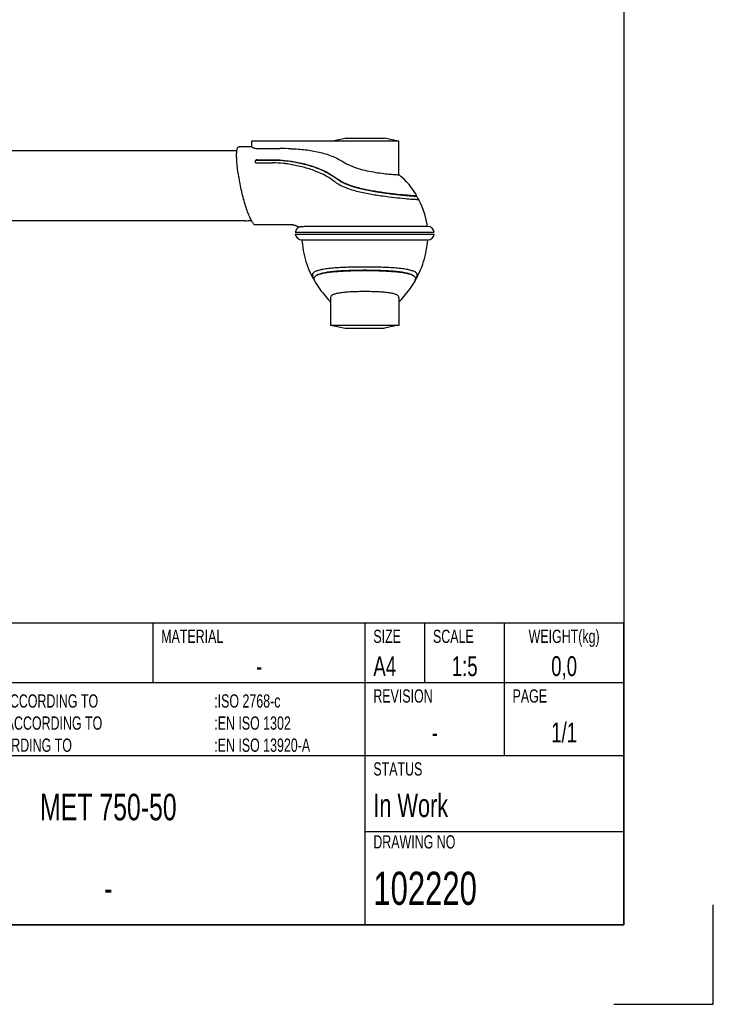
# Model space of a CAD drawing. Extents: x 0 to 210, y 0 to 297.
# Tile 2 of 3: x 105 to 210, y 0 to 148. Entities that reach past the tile are written whole.
import ezdxf

# ---------------------------------------------------------------- set-up
doc = ezdxf.new("R2010")
doc.units = 0
doc.header["$LTSCALE"] = 19.36
doc.layers.get('0').update_dxf_attribs({"linetype": 'CONTINUOUS'})
for name, color, linetype in [('102162_DXF_CONTINUOUS_LINE', 7, 'CONTINUOUS'), ('102200_DXF_CONTINUOUS_LINE', 7, 'CONTINUOUS'), ('102220_DXF_FORMAT', 7, 'CONTINUOUS')]:
    doc.layers.add(name, color=color, linetype=linetype)
doc.styles.add('TEXTSTYLE_2', font='txt', dxfattribs={"width": 0.7})

msp = doc.modelspace()

# ---------------------------------------------------------------- linework, layer by layer
at = {"layer": '102162_DXF_CONTINUOUS_LINE', "color": 7, "linetype": 'CONTINUOUS'}
for p, q in [((138.14, 128.7), (79.63, 128.7)), ((139.37, 118.18), (80.18, 118.18))]:
    msp.add_line(p, q, dxfattribs=at)
msp.add_arc((139.37, 128.04), 9.86, 270.0014, 275.5059, dxfattribs=at)
at = {"layer": '102200_DXF_CONTINUOUS_LINE', "color": 7, "linetype": 'CONTINUOUS'}
for p, q in [((140.41, 129.34), (138.47, 129.34)), ((140.41, 130.24), (162.58, 130.24)), ((140.41, 129.31), (140.41, 130.24)), ((152.58, 130.24), (154.47, 130.62)), ((154.47, 130.62), (160.39, 130.62)), ((162.28, 130.24), (160.39, 130.62)), ((162.58, 125.12), (162.58, 130.24)), ((141.57, 129.06), (144.61, 129.06)), ((141.14, 126.9), (143.57, 126.9)), ((141.2, 127.37), (143.63, 127.37)), ((141.21, 127.33), (143.64, 127.33)), ((143.57, 126.9), (143.57, 126.9)), ((145.71, 126.75), (145.7, 126.75)), ((165.23, 121.91), (165.28, 121.93)), ((165.5, 121.43), (165.23, 121.91)), ((165.53, 121.43), (165.53, 121.43)), ((165.56, 121.41), (165.57, 121.41)), ((146.6, 117.54), (140.94, 117.54)), ((146.95, 116.44), (167.91, 116.44)), ((146.95, 116.16), (167.91, 116.16)), ((166.76, 117.31), (154.18, 117.31)), ((166.91, 117.31), (166.76, 117.31)), ((166.94, 117.31), (166.91, 117.31)), ((147.91, 115.29), (147.93, 115.29)), ((147.93, 115.29), (147.93, 115.29)), ((147.93, 115.29), (157.43, 115.29)), ((157.43, 115.29), (166.93, 115.29)), ((166.94, 115.29), (166.93, 115.29)), ((149.71, 109.45), (149.81, 109.29)), ((150.04, 108.78), (150.24, 108.47)), ((165.05, 109.29), (165.15, 109.45)), ((152.28, 106.57), (152.28, 102.36)), ((162.58, 106.57), (162.58, 102.36)), ((162.58, 102.36), (152.28, 102.36)), ((152.58, 102.36), (154.47, 101.98)), ((154.47, 101.98), (160.39, 101.98)), ((162.28, 102.36), (160.39, 101.98))]:
    msp.add_line(p, q, dxfattribs=at)
for points in [[(165.28, 121.94), (165.06, 122.3), (164.76, 122.76), (164.44, 123.19), (164.1, 123.62), (163.74, 124.03), (163.35, 124.43), (162.94, 124.82), (162.58, 125.13)], [(166.91, 117.31), (166.8, 117.88), (166.65, 118.53), (166.48, 119.15), (166.29, 119.74), (166.08, 120.29), (165.85, 120.83), (165.6, 121.34), (165.57, 121.41)], [(146.6, 117.54), (146.66, 117.54), (146.74, 117.53), (146.81, 117.52), (146.87, 117.51), (146.94, 117.49), (147, 117.48), (147.05, 117.45), (147.1, 117.43), (147.15, 117.41), (147.2, 117.38), (147.25, 117.35), (147.29, 117.32), (147.33, 117.29), (147.37, 117.26), (147.41, 117.23)], [(147.41, 117.23), (147.45, 117.19), (147.46, 117.18)], [(147.92, 115.29), (147.94, 115.16), (148.01, 114.63), (148.08, 114.14), (148.16, 113.69), (148.24, 113.27), (148.33, 112.85), (148.44, 112.44), (148.55, 112.04), (148.68, 111.63), (148.84, 111.2), (149.01, 110.76), (149.2, 110.33), (149.41, 109.91), (149.63, 109.49)], [(165.23, 109.49), (165.45, 109.91), (165.65, 110.33), (165.84, 110.76), (166.02, 111.2), (166.18, 111.63), (166.31, 112.04), (166.42, 112.44), (166.53, 112.85), (166.62, 113.27), (166.7, 113.69), (166.78, 114.14), (166.85, 114.63), (166.92, 115.16), (166.93, 115.29)], [(150.24, 108.47), (150.45, 108.16), (150.66, 107.86), (150.87, 107.58), (151.08, 107.3), (151.29, 107.04), (151.5, 106.79), (151.7, 106.55), (151.9, 106.32), (152.1, 106.11), (152.28, 105.92)], [(164.41, 108.16), (164.62, 108.47), (164.82, 108.78)], [(162.58, 105.92), (162.76, 106.11), (162.96, 106.32), (163.16, 106.55), (163.36, 106.79), (163.57, 107.04), (163.78, 107.3), (163.99, 107.58), (164.2, 107.86), (164.41, 108.16)]]:
    msp.add_lwpolyline(points, dxfattribs=at)
for centre, radius, start, end in [((144.62, 69.63), 59.43, 88.4092, 90.012), ((143.18, 109.43), 17.5, 81.5763, 81.7101), ((143.61, 110.52), 16.85, 82.3376, 82.5043), ((156.62, 129.27), 6.4, 232.7228, 232.9596), ((165.22, 120.34), 1.13, 75.6059, 76.3806), ((147.95, 116.3), 1.01, 117.5851, 172.0324), ((147.95, 116.3), 1.01, 187.9676, 268), ((166.91, 116.3), 1.01, 7.9676, 88), ((166.91, 116.3), 1.01, 272, 352.0324), ((150.5, 109.27), 1.35, 119.2054, 121.5232), ((164.36, 109.27), 1.35, 58.4781, 60.7893), ((151.92, 110.75), 2.62, 208.7343, 210.4569), ((151.98, 110.78), 2.63, 208.5616, 210.4357), ((152.36, 111.01), 3.12, 210.4303, 211.1612), ((152.64, 110.42), 3.07, 209.7283, 210.1721), ((153.27, 110.79), 3.8, 210.2361, 211.9), ((161.76, 110.69), 3.61, 328.0563, 329.8105), ((162.23, 110.41), 3.05, 329.8299, 330.3467), ((162.88, 110.78), 2.63, 329.5643, 331.4379), ((162.53, 110.99), 3.09, 328.9544, 329.5755), ((162.94, 110.75), 2.62, 329.5471, 331.266)]:
    msp.add_arc(centre, radius, start, end, dxfattribs=at)
for points, knots in [([(140.94, 117.54), (140.85, 117.54), (140.72, 117.64), (140.57, 117.81), (140.43, 118.01), (140.29, 118.26), (140.08, 118.69), (139.82, 119.34), (139.51, 120.22), (139.21, 121.23), (138.93, 122.31), (138.67, 123.44), (138.46, 124.56), (138.28, 125.65), (138.16, 126.65), (138.11, 127.42), (138.1, 127.97), (138.1, 128.32), (138.12, 128.62), (138.16, 128.87), (138.21, 129.07), (138.28, 129.22), (138.36, 129.32), (138.43, 129.34), (138.47, 129.34)], [0, 0, 0, 0, 0.020329, 0.035734, 0.055031, 0.078209, 0.105135, 0.169292, 0.245214, 0.330093, 0.420845, 0.514241, 0.607005, 0.695885, 0.777719, 0.84954, 0.880861, 0.908734, 0.932929, 0.95328, 0.969739, 0.982454, 0.992022, 1, 1, 1, 1]), ([(140.41, 129.31), (140.41, 129.29), (140.44, 129.27), (140.5, 129.23), (140.61, 129.19), (140.75, 129.15), (140.92, 129.11), (141.19, 129.07), (141.41, 129.06), (141.57, 129.06)], [0, 0, 0, 0, 0.031018, 0.09187, 0.183546, 0.303871, 0.449772, 0.617534, 1, 1, 1, 1]), ([(146.27, 129.04), (147, 129.02), (148.43, 128.92), (150.5, 128.58), (152.43, 128), (153.61, 127.42), (154.15, 127.08)], [0, 0, 0, 0, 0.266615, 0.522566, 0.766583, 1, 1, 1, 1]), ([(141.2, 127.37), (141.16, 127.37), (141.07, 127.35), (140.95, 127.29), (140.88, 127.19), (140.87, 127.11), (140.88, 127.07)], [0, 0, 0, 0, 0.277389, 0.543776, 0.782827, 1, 1, 1, 1]), ([(141.21, 127.33), (141.17, 127.33), (141.08, 127.32), (140.97, 127.26), (140.89, 127.17), (140.88, 127.09), (140.88, 127.06)], [0, 0, 0, 0, 0.273956, 0.540137, 0.782524, 1, 1, 1, 1]), ([(140.9, 127.02), (140.92, 126.98), (140.99, 126.92), (141.09, 126.9), (141.14, 126.9)], [0, 0, 0, 0, 0.470225, 1, 1, 1, 1]), ([(145.7, 126.75), (145.52, 126.78), (144.82, 126.86), (144.11, 126.9), (143.57, 126.9)], [0, 0, 0, 0, 0.248072, 1, 1, 1, 1]), ([(143.63, 127.37), (143.81, 127.37), (144.54, 127.36), (145.27, 127.3), (145.81, 127.23)], [0, 0, 0, 0, 0.252242, 1, 1, 1, 1]), ([(143.64, 127.33), (143.83, 127.33), (144.57, 127.32), (145.32, 127.26), (145.87, 127.19)], [0, 0, 0, 0, 0.258006, 1, 1, 1, 1]), ([(152.75, 124.17), (151.78, 124.91), (150.08, 125.71), (147.67, 126.4), (146.4, 126.65), (145.75, 126.74)], [0, 0, 0, 0, 0.482938, 0.737274, 1, 1, 1, 1]), ([(145.86, 127.22), (146.54, 127.13), (147.87, 126.89), (150.38, 126.19), (152.16, 125.35), (153.16, 124.58)], [0, 0, 0, 0, 0.262406, 0.51658, 1, 1, 1, 1]), ([(145.87, 127.19), (146.46, 127.11), (147.63, 126.91), (149.38, 126.45), (151.27, 125.75), (152.53, 125.04), (153.18, 124.55)], [0, 0, 0, 0, 0.230022, 0.453012, 0.690711, 1, 1, 1, 1]), ([(154.15, 127.08), (154.49, 126.86), (155.23, 126.47), (156.45, 126.03), (157.75, 125.71), (159.05, 125.47), (160.25, 125.31), (161.24, 125.2), (161.92, 125.15), (162.31, 125.12), (162.45, 125.12), (162.5, 125.12)], [0, 0, 0, 0, 0.138262, 0.289779, 0.448135, 0.603876, 0.746273, 0.865101, 0.951763, 0.980971, 1, 1, 1, 1]), ([(162.5, 125.12), (162.51, 125.12), (162.53, 125.12), (162.56, 125.12), (162.57, 125.12), (162.58, 125.12), (162.58, 125.12)], [0, 0, 0, 0, 0.428021, 0.735185, 0.922578, 1, 1, 1, 1]), ([(152.77, 124.16), (153.01, 123.98), (153.51, 123.65), (154.35, 123.25), (155.25, 122.92), (156.52, 122.56), (158.16, 122.22), (160.09, 121.92), (161.87, 121.7), (163.38, 121.54), (164.42, 121.45), (165.04, 121.41), (165.27, 121.4), (165.37, 121.4)], [0, 0, 0, 0, 0.068247, 0.139063, 0.212669, 0.288675, 0.444327, 0.597269, 0.737778, 0.856665, 0.946053, 0.977736, 1, 1, 1, 1]), ([(165.16, 121.92), (165.08, 121.92), (164.89, 121.93), (164.53, 121.95), (164.06, 121.99), (163.23, 122.06), (161.98, 122.19), (160.28, 122.4), (158.42, 122.69), (156.83, 123.02), (155.59, 123.37), (154.71, 123.69), (153.89, 124.08), (153.39, 124.41), (153.16, 124.58)], [0, 0, 0, 0, 0.018897, 0.047674, 0.085849, 0.132775, 0.249529, 0.390035, 0.544864, 0.703851, 0.781865, 0.857533, 0.930256, 1, 1, 1, 1]), ([(153.18, 124.55), (153.5, 124.31), (154.25, 123.85), (155.59, 123.32), (157.28, 122.88), (159.23, 122.53), (161.21, 122.25), (162.75, 122.08), (163.77, 121.98), (164.35, 121.94), (164.78, 121.91), (165.02, 121.9), (165.11, 121.9)], [0, 0, 0, 0, 0.098156, 0.211062, 0.350663, 0.520378, 0.691804, 0.836444, 0.894885, 0.942293, 0.977589, 1, 1, 1, 1]), ([(165.11, 121.9), (165.14, 121.9), (165.17, 121.9), (165.21, 121.9), (165.22, 121.9), (165.23, 121.91)], [0, 0, 0, 0, 0.672989, 0.878951, 1, 1, 1, 1]), ([(165.28, 121.93), (165.27, 121.93), (165.26, 121.93), (165.22, 121.93), (165.19, 121.92), (165.16, 121.92)], [0, 0, 0, 0, 0.120915, 0.326847, 1, 1, 1, 1]), ([(165.28, 121.94), (165.28, 121.94), (165.28, 121.94), (165.28, 121.93), (165.28, 121.93)], [0, 0, 0, 0, 0.432436, 1, 1, 1, 1]), ([(165.37, 121.4), (165.37, 121.4), (165.4, 121.4), (165.43, 121.4), (165.45, 121.4)], [0, 0, 0, 0, 0.273336, 1, 1, 1, 1]), ([(165.45, 121.4), (165.46, 121.4), (165.49, 121.4), (165.52, 121.4), (165.55, 121.4)], [0, 0, 0, 0, 0.324666, 1, 1, 1, 1]), ([(165.53, 121.43), (165.53, 121.43), (165.52, 121.43), (165.51, 121.44), (165.5, 121.44)], [0, 0, 0, 0, 0.224971, 1, 1, 1, 1]), ([(165.57, 121.41), (165.56, 121.42), (165.55, 121.42), (165.54, 121.43), (165.53, 121.43)], [0, 0, 0, 0, 0.329404, 1, 1, 1, 1]), ([(165.55, 121.4), (165.55, 121.4), (165.55, 121.4), (165.56, 121.41), (165.56, 121.41)], [0, 0, 0, 0, 0.326875, 1, 1, 1, 1]), ([(154.18, 117.31), (153.73, 117.31), (152.87, 117.31), (151.63, 117.31), (150.53, 117.31), (149.58, 117.3), (148.89, 117.3), (148.42, 117.29), (148.14, 117.28), (147.9, 117.27), (147.72, 117.25), (147.58, 117.23), (147.51, 117.21), (147.48, 117.2)], [0, 0, 0, 0, 0.201138, 0.38651, 0.552155, 0.694859, 0.812352, 0.861201, 0.9033, 0.938539, 0.966722, 0.987445, 1, 1, 1, 1]), ([(149.8, 110.42), (149.72, 110.37), (149.61, 110.29), (149.52, 110.15), (149.47, 109.99), (149.49, 109.76), (149.57, 109.59), (149.63, 109.49)], [0, 0, 0, 0, 0.258448, 0.368549, 0.474276, 0.703321, 1, 1, 1, 1]), ([(149.8, 110.42), (149.72, 110.37), (149.61, 110.27), (149.54, 110.12), (149.52, 109.97), (149.55, 109.76), (149.63, 109.61), (149.67, 109.53)], [0, 0, 0, 0, 0.280256, 0.394707, 0.503773, 0.732488, 1, 1, 1, 1]), ([(149.97, 108.9), (149.91, 109), (149.82, 109.19), (149.77, 109.45), (149.82, 109.62), (149.91, 109.77), (150.03, 109.86), (150.11, 109.91)], [0, 0, 0, 0, 0.307649, 0.539151, 0.643015, 0.749826, 1, 1, 1, 1]), ([(157.43, 111.2), (156.6, 111.2), (155.38, 111.18), (153.81, 111.11), (152.75, 111.04), (151.81, 110.94), (151, 110.82), (150.36, 110.67), (149.99, 110.53), (149.84, 110.45)], [0, 0, 0, 0, 0.32434, 0.476294, 0.616335, 0.741091, 0.847744, 0.934274, 1, 1, 1, 1]), ([(150.11, 109.91), (150.25, 110), (150.6, 110.13), (151.21, 110.29), (151.98, 110.41), (152.9, 110.51), (153.92, 110.58), (155.45, 110.66), (156.63, 110.68), (157.43, 110.68)], [0, 0, 0, 0, 0.064883, 0.150684, 0.256913, 0.381582, 0.521846, 0.674273, 1, 1, 1, 1]), ([(157.43, 110.7), (156.63, 110.7), (155.46, 110.68), (153.95, 110.61), (152.93, 110.54), (152.02, 110.44), (151.25, 110.31), (150.64, 110.16), (150.29, 110.02), (150.16, 109.94)], [0, 0, 0, 0, 0.325451, 0.477929, 0.618202, 0.742895, 0.849693, 0.936118, 1, 1, 1, 1]), ([(165.01, 110.45), (164.87, 110.53), (164.5, 110.67), (163.86, 110.82), (163.05, 110.94), (162.11, 111.04), (161.05, 111.11), (159.47, 111.18), (158.26, 111.2), (157.43, 111.2)], [0, 0, 0, 0, 0.06572, 0.152246, 0.258897, 0.383652, 0.523695, 0.675652, 1, 1, 1, 1]), ([(164.7, 109.94), (164.57, 110.02), (164.22, 110.16), (163.61, 110.31), (162.84, 110.44), (161.93, 110.54), (160.91, 110.61), (159.4, 110.68), (158.23, 110.7), (157.43, 110.7)], [0, 0, 0, 0, 0.063897, 0.150324, 0.257124, 0.381804, 0.522084, 0.674554, 1, 1, 1, 1]), ([(157.43, 110.68), (158.23, 110.68), (159.41, 110.66), (160.94, 110.58), (161.96, 110.51), (162.87, 110.41), (163.65, 110.29), (164.26, 110.13), (164.61, 110), (164.75, 109.91)], [0, 0, 0, 0, 0.325732, 0.47816, 0.618426, 0.743088, 0.849316, 0.935117, 1, 1, 1, 1]), ([(164.75, 109.91), (164.83, 109.86), (164.94, 109.77), (165.04, 109.62), (165.09, 109.45), (165.04, 109.19), (164.95, 109.01), (164.89, 108.9)], [0, 0, 0, 0, 0.250495, 0.357449, 0.4614, 0.692809, 1, 1, 1, 1]), ([(165.23, 109.49), (165.28, 109.59), (165.37, 109.76), (165.39, 109.99), (165.34, 110.15), (165.25, 110.29), (165.14, 110.37), (165.06, 110.42)], [0, 0, 0, 0, 0.29668, 0.525726, 0.631455, 0.741557, 1, 1, 1, 1]), ([(165.19, 109.53), (165.23, 109.61), (165.3, 109.76), (165.34, 109.97), (165.32, 110.12), (165.25, 110.27), (165.14, 110.37), (165.06, 110.42)], [0, 0, 0, 0, 0.267492, 0.49619, 0.605255, 0.719711, 1, 1, 1, 1]), ([(149.69, 109.39), (149.7, 109.37), (149.75, 109.28), (149.81, 109.19), (149.86, 109.12)], [0, 0, 0, 0, 0.233356, 1, 1, 1, 1]), ([(165, 109.12), (165.01, 109.15), (165.08, 109.24), (165.14, 109.33), (165.18, 109.4)], [0, 0, 0, 0, 0.267161, 1, 1, 1, 1]), ([(157.43, 107.49), (157.09, 107.49), (156.43, 107.48), (155.47, 107.45), (154.58, 107.39), (153.81, 107.31), (153.18, 107.21), (152.75, 107.08), (152.5, 106.95), (152.37, 106.84), (152.29, 106.71), (152.28, 106.62), (152.28, 106.57)], [0, 0, 0, 0, 0.186408, 0.365518, 0.530407, 0.674848, 0.79386, 0.884552, 0.919596, 0.948924, 0.974659, 1, 1, 1, 1]), ([(162.58, 106.57), (162.58, 106.62), (162.56, 106.71), (162.49, 106.84), (162.36, 106.95), (162.11, 107.08), (161.68, 107.21), (161.05, 107.31), (160.28, 107.39), (159.39, 107.45), (158.43, 107.48), (157.77, 107.49), (157.43, 107.49)], [0, 0, 0, 0, 0.025341, 0.051076, 0.080404, 0.115448, 0.206139, 0.325151, 0.469592, 0.634481, 0.813591, 1, 1, 1, 1])]:
    msp.add_open_spline(points, degree=3, knots=knots, dxfattribs=at)
msp.add_open_spline([(140.88, 127.07), (140.88, 127.05), (140.89, 127.04), (140.9, 127.02)], degree=3, dxfattribs=at)
at = {"layer": '102220_DXF_FORMAT', "color": 7, "linetype": 'CONTINUOUS'}
for p, q in [((196.5, 281), (196.5, 12)), ((196.5, 57.5), (26, 57.5)), ((125.5, 48.5), (125.5, 57.5)), ((157.5, 12), (157.5, 57.5)), ((166.5, 48.5), (166.5, 57.5)), ((178.5, 37.5), (178.5, 57.5)), ((196.5, 12), (196.5, 57.5)), ((196.5, 48.5), (26, 48.5)), ((196.5, 37.5), (26, 37.5)), ((196.5, 26), (157.5, 26)), ((210, 0), (210, 14.99)), ((18.5, 12), (196.5, 12)), ((196.5, 12), (26, 12)), ((195, 0), (210, 0))]:
    msp.add_line(p, q, dxfattribs=at)

# ---------------------------------------------------------------- texts
at = {"color": 7, "linetype": 'CONTINUOUS', "style": 'TEXTSTYLE_2'}
for s, insert, char_height, width, attachment_point in [('MATERIAL', (126.72, 56.5), 2, 11.2, 1), ('SIZE ', (158.72, 56.5), 2, 7, 1), ('SCALE', (167.72, 56.5), 2, 7, 1), ('WEIGHT(kg)', (187.5, 56.5), 2, 14, 2), ('A4 ', (158.72, 52.5), 3, 6.3, 1), ('1:5', (172.5, 52.5), 3, 6.3, 2), ('0,0', (187.5, 52.5), 3, 6.3, 2), ('-', (141.5, 52.5), 3, 2.1, 2), ('REVISION', (158.72, 47.5), 2, 11.2, 1), ('PAGE', (179.72, 47.5), 2, 5.6, 1)]:
    msp.add_mtext(s, dxfattribs=dict(at, insert=insert, char_height=char_height, width=width, attachment_point=attachment_point))
at = {"layer": '102220_DXF_FORMAT', "color": 7, "linetype": 'CONTINUOUS', "style": 'TEXTSTYLE_2'}
for s, insert, char_height, width, attachment_point in [('GENERAL TOLERANCE ACCORDING TO\\PSURFACE ROUGHNESS ACCORDING TO\\PWELDED DESIGNS ACCORDING TO\\P ', (81.22, 46.75), 2, 42, 1), (':ISO 2768-c\\P:EN ISO 1302\\P:EN ISO 13920-A \\P ', (134.72, 46.75), 2, 22.4, 1), ('1/1', (187.5, 42.5), 3, 6.3, 2), ('- ', (168, 42.5), 3, 4.2, 2), ('STATUS ', (158.72, 36.5), 2, 9.8, 1), ('MET 750-50', (118.75, 31.75), 4, 28, 2), ('In Work  ', (158.72, 31.75), 3.5, 22.05, 1), ('DRAWING NO', (158.72, 25.5), 2, 14, 1), ('102220', (158.72, 20), 5, 21, 1), ('-', (118.75, 19.5), 4, 2.8, 2)]:
    msp.add_mtext(s, dxfattribs=dict(at, insert=insert, char_height=char_height, width=width, attachment_point=attachment_point))

doc.saveas('drawing.dxf')
